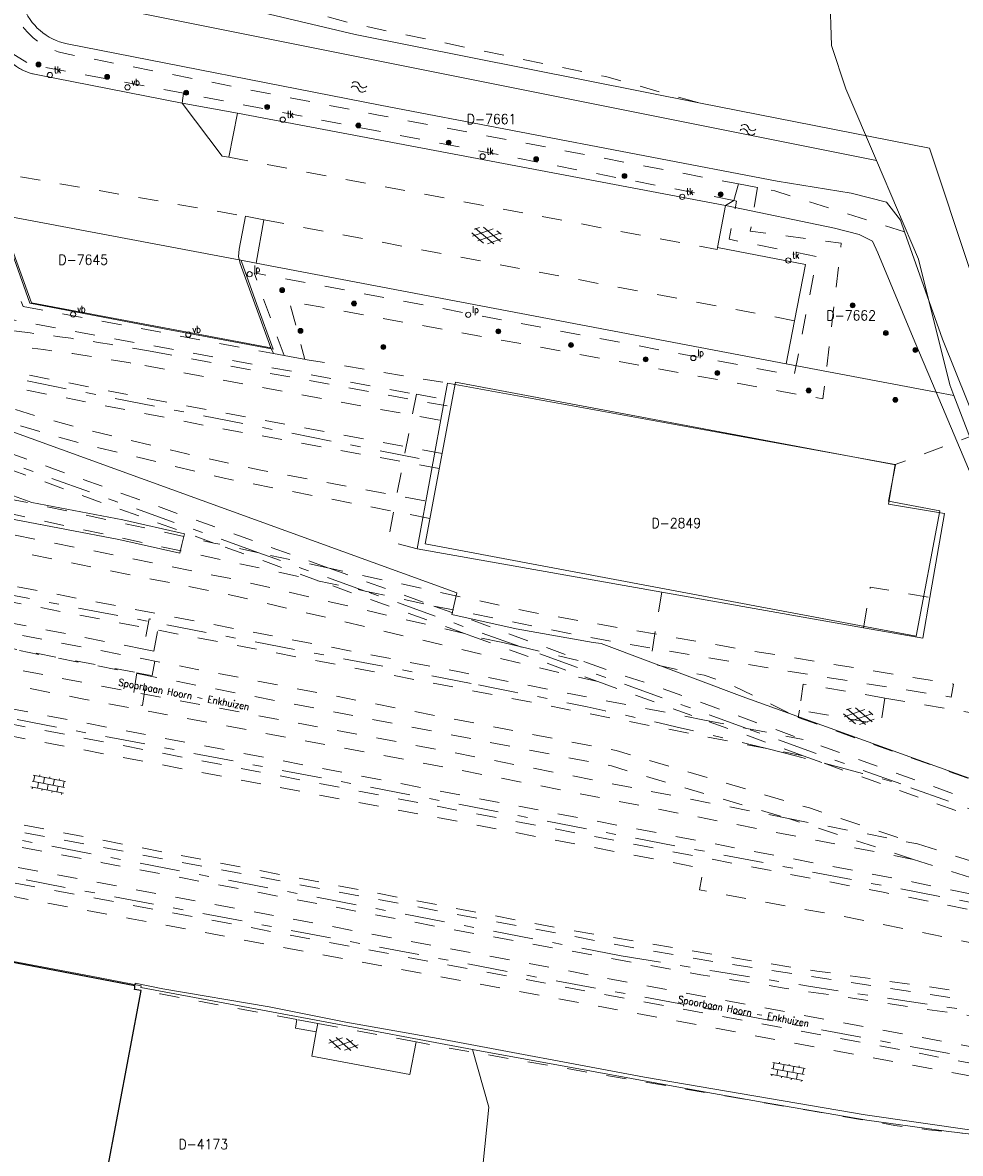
# Model space of a CAD drawing. Header units: metres. Extents: x 132072 to 132715, y 517419 to 517799.
# Tile 25 of 29: x 132571 to 132665, y 517512 to 517625. Entities that reach past the tile are written whole.
import ezdxf
from ezdxf.enums import TextEntityAlignment as Align
from ezdxf.lldxf.tags import DXFTag

# ---------------------------------------------------------------- set-up
doc = ezdxf.new("R2010")
doc.units = ezdxf.units.M
doc.header["$MEASUREMENT"] = 0
doc.linetypes.add('NLCS-HIDDEN', pattern=[4, 2, -2])
doc.linetypes.add('XX-HART', pattern=[13, 4, -2, 1, -2, 4])
for name, color, linetype, lineweight in [('GBKN AS SPOOR', 252, 'XX-HART', 13), ('GBKN BIJGEBOUW', 252, 'Continuous', 13), ('GBKN HOOFDGEBOUW', 250, 'Continuous', 25), ('GBKN KANT FUNCTIEVERSCHIL WEG', 252, 'NLCS-HIDDEN', 13), ('GBKN KANT GESLOTEN VERHARDING', 252, 'Continuous', 13), ('GBKN KANT GESLOTEN VERHARDING EIGEN TERREIN', 252, 'Continuous', 13), ('GBKN KANT VERHARDING OVERIG', 252, 'Continuous', 13), ('GBKN MUUR', 252, 'NLCS-HIDDEN', 13), ('GBKN SPOORRAIL', 252, 'NLCS-HIDDEN', 13), ('GBKN TALUDLIJN', 252, 'NLCS-HIDDEN', 13), ('GBKN TERREINAFSCHEIDING', 252, 'NLCS-HIDDEN', 13), ('GBKN VERHARDINGSSYMBOOL', 252, 'Continuous', 13), ('GBKN VLAKAFSLUITING', 252, 'NLCS-HIDDEN', 13), ('GBKN VLAKAFSLUITING BEHEER GROEN', 252, 'NLCS-HIDDEN', 13), ('GBKN VLAKAFSLUITING BEHEER WEGEN', 252, 'NLCS-HIDDEN', 13), ('GBKN WALBESCHERMING', 252, 'Continuous', 13), ('GBKN WATER', 252, 'Continuous', 13), ('GRENS MAAIVELD', 252, 'NLCS-HIDDEN', 13), ('KADASTER PERCEELNUMMER', 32, 'Continuous', 13), ('KADASTER PERCEELSGRENS', 32, 'KG-KADASTRAAL', 13), ('THEMA BOOM', 252, 'Continuous', 13), ('THEMA LICHTMAST', 252, 'Continuous', 13), ('THEMA OVERIGE TEKST', 252, 'Continuous', 13), ('THEMA RIOOL', 252, 'Continuous', 13), ('THEMA STRAATMEUBILAIR', 252, 'Continuous', 13)]:
    doc.layers.add(name, color=color, linetype=linetype, lineweight=lineweight)
doc.styles.add('Style-STANDARD', font='STANDARD.shx')
tags = doc.linetypes.add('KG-KADASTRAAL', pattern='A,5.5,-2,["K",Standard,S=1.8,R=0,X=0,Y=-0.9],-2,5.5,-2,[5,NLCS.SHX,S=0.75,R=0,X=0,Y=0],-2', length=19).pattern_tags.tags
tags[6] = DXFTag(74, 10)

# ---------------------------------------------------------------- blocks, each defined once
blk = doc.blocks.new('water')
at = {"layer": 'GBKN WATER', "extrusion": (0, 0, -1)}
for centre in [(-0.0037, 0.0003), (-0.0037, -0.0042)]:
    blk.add_arc(centre, 0.00425, 28.0725, 151.9275, dxfattribs=at)
at = {"layer": 'GBKN WATER'}
for centre in [(0.0112, 0.0043), (0.0112, -0.0002)]:
    blk.add_arc(centre, 0.00425, 208.0725, 331.9275, dxfattribs=at)
blk = doc.blocks.new('GV4')
at = {"layer": 'GBKN VERHARDINGSSYMBOOL'}
for p, q in [((0.0026, -0.009), (0.0408, 0.0128)), ((0.0037, 0.0052), (0.0132, 0.0107)), ((0.006, 0.0071), (0.0471, -0.0163)), ((0.0149, -0.0163), (0.056, 0.0071)), ((0.0212, 0.0128), (0.0594, -0.009)), ((0.0488, 0.0107), (0.0583, 0.0052)), ((0, -0.003), (0.027, -0.0185)), ((0.035, -0.0185), (0.062, -0.003))]:
    blk.add_line(p, q, dxfattribs=at)
blk = doc.blocks.new('OV4')
at = {"layer": 'GBKN VERHARDINGSSYMBOOL'}
for p, q in [((0, 0.012), (0.066, 0.012)), ((0, 0), (0.066, 0)), ((0.003, 0.012), (0.003, 0)), ((0.013, 0.015), (0.013, 0.012)), ((0.013, 0), (0.013, -0.012)), ((0.023, 0.012), (0.023, 0)), ((0.033, 0.015), (0.033, 0.012)), ((0.033, 0), (0.033, -0.012)), ((0.043, 0.012), (0.043, 0)), ((0.053, 0.015), (0.053, 0.012)), ((0.053, 0), (0.053, -0.012)), ((0.063, 0.012), (0.063, 0)), ((0, -0.012), (0.066, -0.012)), ((0.003, -0.012), (0.003, -0.015)), ((0.023, -0.012), (0.023, -0.015)), ((0.043, -0.012), (0.043, -0.015)), ((0.063, -0.012), (0.063, -0.015))]:
    blk.add_line(p, q, dxfattribs=at)
blk = doc.blocks.new('GV6')
at = {"layer": 'GBKN VERHARDINGSSYMBOOL'}
for p, q in [((0.001, -0.0034), (0.026, 0.012)), ((0.001, 0.0034), (0.0261, -0.0121)), ((0.0132, -0.0101), (0.0468, 0.0101)), ((0.0132, 0.0101), (0.0468, -0.0101)), ((0.034, 0.012), (0.059, -0.0034)), ((0.034, -0.012), (0.059, 0.0034))]:
    blk.add_line(p, q, dxfattribs=at)
blk = doc.blocks.new('tkolk')
at = {"layer": 'THEMA RIOOL'}
blk.add_circle((0, 0), 0.0262, dxfattribs=at)
at = {"layer": 'THEMA RIOOL', "style": 'Style-STANDARD', "width": 0.9}
blk.add_text('tk', height=0.0675, dxfattribs=at).set_placement((0.041, 0.019))
blk = doc.blocks.new('boom')
at = {"layer": 'THEMA BOOM'}
for radius in [0.0243, 0.0172, 0.0112, 0.00446]:
    blk.add_circle((0, 0), radius, dxfattribs=at)
blk = doc.blocks.new('lp')
at = {"layer": 'THEMA LICHTMAST'}
blk.add_circle((0, 0), 0.0262, dxfattribs=at)
at = {"layer": 'THEMA LICHTMAST', "style": 'Style-STANDARD', "width": 0.899999}
blk.add_text('lp', height=0.0675, dxfattribs=at).set_placement((0.041, 0.019))
blk = doc.blocks.new('vbord')
at = {"layer": 'THEMA STRAATMEUBILAIR'}
blk.add_circle((0, 0), 0.0262, dxfattribs=at)
at = {"layer": 'THEMA STRAATMEUBILAIR', "style": 'Style-STANDARD', "width": 0.9}
blk.add_text('vb', height=0.0675, dxfattribs=at).set_placement((0.041, 0.019))

msp = doc.modelspace()

# ---------------------------------------------------------------- linework, layer by layer
at = {"layer": 'GBKN AS SPOOR', "flags": 128}
for points in [[(132610.89, 517581.61), (132544.31, 517594.79)], [(132461.88, 517588.62), (132609.34, 517560.44), (132616.83, 517558.96)], [(132594.85, 517572.18), (132570.43, 517580.96)], [(132671.82, 517536.11), (132459.6, 517576.81)], [(132605.47, 517568.36), (132594.85, 517572.18)], [(132620.94, 517562.8), (132605.47, 517568.36)], [(132631.09, 517531.88), (132457.38, 517565.32)], [(132643.65, 517554.62), (132637.64, 517556.8), (132620.94, 517562.8)], [(132456.62, 517561.39), (132481.6, 517556.58), (132624.42, 517529.41), (132689.78, 517517.3), (132703.62, 517515.07), (132706.28, 517514.67)], [(132659.06, 517549.06), (132643.65, 517554.62)], [(132645.66, 517552.6), (132648.52, 517551.87), (132651.39, 517551.13)], [(132651.39, 517551.13), (132655.23, 517550.11), (132659.06, 517549.06)], [(132706.28, 517532.36), (132699.77, 517534.47), (132670.95, 517544.76), (132659.06, 517549.06)]]:
    msp.add_lwpolyline(points, dxfattribs=at)
at = {"layer": 'GBKN AS SPOOR', "extrusion": (0, 0, -1)}
msp.add_arc((-132516.57, 517036.32), 532.17, 100.8584, 104.0375, dxfattribs=at)
at = {"layer": 'GBKN AS SPOOR'}
msp.add_arc((132927.56, 519305.45), 1798.18, 260.50995, 262.93138, dxfattribs=at)
at = {"layer": 'GBKN BIJGEBOUW', "flags": 128}
for points in [[(132613.42, 517587.53), (132613.73, 517589.16)], [(132613.73, 517589.16), (132614.47, 517589.02)], [(132614.47, 517589.02), (132658.49, 517581.01)], [(132613.42, 517587.53), (132610.68, 517572.57)], [(132658.49, 517581.01), (132657.84, 517577.05), (132663.42, 517576.12)], [(132663.42, 517576.12), (132661.98, 517567.72)], [(132610.68, 517572.57), (132635.15, 517568.25)], [(132635.15, 517568.25), (132655.32, 517564.68)], [(132661.98, 517567.72), (132661.28, 517563.63)], [(132655.32, 517564.68), (132661.28, 517563.63)]]:
    msp.add_lwpolyline(points, dxfattribs=at)
at = {"layer": 'GBKN HOOFDGEBOUW', "flags": 128}
for points in [[(132582.43, 517528.88), (132556.29, 517533.86)], [(132578.39, 517503.61), (132583.08, 517528.4)], [(132583.08, 517528.4), (132582.41, 517528.52), (132582.43, 517528.65), (132582.43, 517528.88)]]:
    msp.add_lwpolyline(points, dxfattribs=at)
at = {"layer": 'GBKN KANT FUNCTIEVERSCHIL WEG', "flags": 128}
for points in [[(132640.72, 517602.71), (132640.69, 517602.51), (132591.85, 517611.74)], [(132648.44, 517595.4), (132595.33, 517605.49)]]:
    msp.add_lwpolyline(points, dxfattribs=at)
at = {"layer": 'GBKN KANT GESLOTEN VERHARDING', "flags": 128}
for points in [[(132572.55, 517620.02), (132587.18, 517617.16)], [(132587.18, 517617.16), (132591.16, 517611.87), (132591.85, 517611.74)], [(132591.85, 517611.74), (132592.72, 517616.16), (132641.53, 517606.93)], [(132596.03, 517592.68), (132572.1, 517597.19), (132567.48, 517609.85), (132567.04, 517610.48)], [(132641.53, 517606.93), (132640.72, 517602.71)], [(132596.03, 517592.68), (132592.97, 517601.12), (132592.82, 517601.83), (132592.86, 517602.54), (132593.52, 517605.85)], [(132593.52, 517605.85), (132595.33, 517605.49)], [(132648.44, 517595.4), (132647.61, 517591.09), (132594.58, 517601.17), (132595.33, 517605.49)], [(132640.72, 517602.71), (132649.53, 517601.02), (132648.44, 517595.4)]]:
    msp.add_lwpolyline(points, dxfattribs=at)
at = {"layer": 'GBKN KANT GESLOTEN VERHARDING'}
msp.add_arc((132573.6, 517625.35), 5.44, 199.7225, 258.8596, dxfattribs=at)
at = {"layer": 'GBKN KANT GESLOTEN VERHARDING EIGEN TERREIN', "flags": 128}
for points in [[(132600.58, 517524.26), (132598.52, 517524.65), (132598.65, 517525.5)], [(132600.58, 517524.26), (132600.74, 517525.1)], [(132610.58, 517523.26), (132609.94, 517519.99), (132600.13, 517521.84), (132600.58, 517524.26)]]:
    msp.add_lwpolyline(points, dxfattribs=at)
at = {"layer": 'GBKN KANT VERHARDING OVERIG', "flags": 128}
msp.add_lwpolyline([(132582.43, 517528.88), (132582.46, 517529.14), (132585.23, 517528.57), (132595.88, 517526.77), (132603.53, 517525.24), (132612.78, 517523.59), (132633.43, 517519.74), (132655.51, 517515.98), (132666.39, 517514.41), (132691.08, 517512.23), (132691.04, 517511.72)], dxfattribs=at)
at = {"layer": 'GBKN MUUR', "flags": 128}
for points in [[(132598.65, 517525.5), (132585.01, 517528.06), (132583.08, 517528.4)], [(132600.74, 517525.1), (132598.65, 517525.5)], [(132610.58, 517523.26), (132600.74, 517525.1)], [(132691.04, 517511.72), (132684.48, 517512.2), (132661.85, 517514.47), (132658.48, 517514.91), (132613.55, 517522.7), (132610.58, 517523.26)]]:
    msp.add_lwpolyline(points, dxfattribs=at)
at = {"layer": 'GBKN SPOORRAIL', "flags": 128}
for points in [[(132463.69, 517597.97), (132541.55, 517583.08), (132572.13, 517577.13), (132590.35, 517573.16)], [(132463.39, 517596.41), (132568.24, 517576.47), (132600.87, 517569.36)], [(132611.95, 517575.62), (132591.06, 517579.7), (132577.73, 517582.97), (132573.79, 517584.04), (132568.25, 517585.72), (132544.8, 517593.16), (132535.93, 517595.63), (132530.68, 517596.9)], [(132613.17, 517582.11), (132582.64, 517587.82), (132552.14, 517593.88), (132547.94, 517594.77)], [(132615.41, 517564.12), (132592.58, 517569.49), (132524.33, 517583.26), (132491.74, 517589.67), (132480.43, 517591.69), (132463.03, 517594.54)], [(132628.76, 517559.3), (132592.23, 517567.92), (132524.02, 517581.69), (132491.44, 517588.09), (132480.15, 517590.12), (132462.73, 517593)], [(132612.89, 517580.62), (132589.69, 517584.88), (132567.18, 517589.32), (132551.41, 517592.52)], [(132551.41, 517592.52), (132568.02, 517587.25), (132573.33, 517585.65), (132577.2, 517584.59), (132587.64, 517582.07), (132595.22, 517580.41), (132612.26, 517577.25)], [(132584.18, 517592.31), (132614.06, 517586.8)], [(132583.42, 517590.91), (132613.77, 517585.28)], [(132639.41, 517555.46), (132615.09, 517560.24), (132550, 517572.77), (132518.28, 517578.56), (132462.03, 517589.37)], [(132645.66, 517552.6), (132614.78, 517558.67), (132549.71, 517571.19), (132517.99, 517576.99), (132461.73, 517587.83)], [(132461.23, 517585.25), (132630.58, 517552.4), (132649.92, 517546.66), (132660.74, 517543.07)], [(132460.95, 517583.81), (132630.12, 517550.86), (132647.84, 517545.61)], [(132647.84, 517545.61), (132614.17, 517552.24), (132577.31, 517559.2), (132544.41, 517565.61), (132460.48, 517581.35)], [(132569.75, 517582.23), (132601.86, 517570.65)], [(132590.35, 517573.16), (132570.22, 517580.42)], [(132660.33, 517541.52), (132613.86, 517550.67), (132577.01, 517557.62), (132544.11, 517564.04), (132460.18, 517579.79)], [(132459.74, 517577.56), (132543.8, 517561.63), (132660.2, 517539.28), (132680.87, 517534.96)], [(132459.46, 517576.06), (132535.74, 517561.68), (132657.46, 517538.2), (132667.8, 517536.14), (132680.14, 517533.57), (132698.65, 517529.45)], [(132594.85, 517572.18), (132590.35, 517573.16)], [(132600.87, 517569.36), (132590.35, 517573.16)], [(132601.86, 517570.65), (132594.85, 517572.18)], [(132612.36, 517566.86), (132627.63, 517563.77), (132645.99, 517560.63), (132664.1, 517557.75), (132664.34, 517559.05), (132642.34, 517562.68), (132622.14, 517566.23), (132601.86, 517570.65)], [(132601.86, 517570.65), (132612.36, 517566.86)], [(132600.87, 517569.36), (132605.47, 517568.36)], [(132615.41, 517564.12), (132600.87, 517569.36)], [(132605.47, 517568.36), (132612.36, 517566.86)], [(132612.36, 517566.86), (132627.71, 517561.19)], [(132457.52, 517566.04), (132500, 517557.9), (132522.08, 517553.51), (132631.82, 517532.78), (132640.36, 517531.28), (132674.5, 517526.13), (132679.99, 517525.17)], [(132457.23, 517564.54), (132500, 517556.43), (132523.55, 517551.66), (132579.23, 517541.19), (132614.54, 517534.45), (132639.06, 517529.98), (132647.39, 517528.65), (132672.96, 517524.84), (132679.54, 517523.69)], [(132616.15, 517563.85), (132615.41, 517564.12)], [(132619.07, 517563.24), (132616.15, 517563.85)], [(132616.15, 517563.85), (132628.76, 517559.3)], [(132619.07, 517563.24), (132620.94, 517562.8)], [(132456.77, 517562.15), (132675.23, 517521.06), (132694.64, 517517.57), (132704.37, 517515.95), (132706.28, 517515.69)], [(132620.94, 517562.8), (132627.71, 517561.19)], [(132627.71, 517561.19), (132630.89, 517560.02), (132634.04, 517559.04), (132649.31, 517553.51)], [(132456.49, 517560.68), (132627.63, 517528.35), (132674.94, 517519.49), (132694.37, 517515.99), (132704.14, 517514.36), (132706.28, 517514.07)], [(132628.76, 517559.3), (132639.41, 517555.46)], [(132649.29, 517551.89), (132639.41, 517555.46)], [(132639.41, 517555.46), (132643.65, 517554.62)], [(132643.65, 517554.62), (132649.31, 517553.51)], [(132694.33, 517537.25), (132649.31, 517553.51)], [(132649.29, 517551.89), (132645.66, 517552.6)], [(132649.29, 517551.89), (132651.39, 517551.13)], [(132651.39, 517551.13), (132703.94, 517532.24)], [(132660.33, 517541.52), (132647.84, 517545.61)], [(132647.84, 517545.61), (132660.74, 517543.07)], [(132660.74, 517543.07), (132691.96, 517533.12), (132700.76, 517530.49)], [(132660.33, 517541.52), (132680.87, 517534.96)]]:
    msp.add_lwpolyline(points, dxfattribs=at)
at = {"layer": 'GBKN SPOORRAIL', "extrusion": (0, 0, -1)}
for centre, radius, start, end in [((-132546.83, 517389.78), 205.94, 94.3289, 100.451), ((-132543.67, 517371.56), 222.93, 94.2576, 100.2708)]:
    msp.add_arc(centre, radius, start, end, dxfattribs=at)
at = {"layer": 'GBKN TALUDLIJN', "flags": 128}
msp.add_lwpolyline([(132588.67, 517632.6), (132589.83, 517629.42), (132589.94, 517629.09), (132604.09, 517625.14), (132629.56, 517619.81), (132639.02, 517617.15)], dxfattribs=at)
at = {"layer": 'GBKN TERREINAFSCHEIDING', "flags": 128}
for points in [[(132571.26, 517596.82), (132571.06, 517597.32)], [(132571.26, 517596.82), (132596.3, 517592.12)], [(132596.3, 517592.12), (132597.36, 517591.92)], [(132597.36, 517591.92), (132599.45, 517591.53)], [(132599.45, 517591.53), (132613.73, 517589.16)]]:
    msp.add_lwpolyline(points, dxfattribs=at)
at = {"layer": 'GBKN VLAKAFSLUITING', "flags": 128}
msp.add_lwpolyline([(132667.01, 517584.2), (132658.49, 517581.01)], dxfattribs=at)
at = {"layer": 'GBKN VLAKAFSLUITING BEHEER GROEN', "flags": 128}
for points in [[(132536.36, 517722.65), (132536.67, 517720.72), (132545.62, 517695.68), (132558.3, 517660.5), (132570.31, 517626.58), (132570.6, 517625.85), (132570.89, 517625.33), (132571.36, 517624.63), (132571.72, 517624.21), (132572.27, 517623.68), (132572.84, 517623.24), (132573.45, 517622.86), (132574.09, 517622.54), (132574.77, 517622.3), (132575.46, 517622.12), (132606.8, 517615.97), (132642.82, 517609.08)], [(132587.31, 517618.16), (132571.98, 517621), (132570.07, 517622.2), (132566.58, 517631.83), (132563.54, 517640.24), (132536.82, 517714.77), (132534.23, 517721.95)], [(132587.31, 517618.16), (132587.18, 517617.16)], [(132642.35, 517607.43), (132587.31, 517618.16)], [(132644.72, 517608.72), (132644.01, 517604.35), (132653.1, 517603.14), (132651.28, 517587.57), (132597.9, 517597.34), (132599.45, 517591.53)], [(132642.82, 517609.08), (132642.35, 517607.43)], [(132644.72, 517608.72), (132642.82, 517609.08)], [(132659.45, 517604.28), (132646.46, 517608.38), (132644.72, 517608.72)], [(132597.36, 517591.92), (132594.37, 517600.19), (132648.4, 517589.92), (132650.7, 517601.82), (132641.89, 517603.54), (132642.63, 517607.37), (132642.35, 517607.43)], [(132641.53, 517606.93), (132642.35, 517607.43)], [(132596.03, 517592.68), (132596.3, 517592.12)]]:
    msp.add_lwpolyline(points, dxfattribs=at)
at = {"layer": 'GBKN VLAKAFSLUITING BEHEER WEGEN', "flags": 128}
msp.add_lwpolyline([(132567.04, 517610.48), (132593.52, 517605.85)], dxfattribs=at)
at = {"layer": 'GBKN WALBESCHERMING', "flags": 128}
for points in [[(132639.02, 517617.15), (132604.48, 517624.01), (132589.79, 517627.53), (132588.13, 517629.23), (132586.12, 517634.59), (132577.86, 517631.77)], [(132575.65, 517623.1), (132606.99, 517616.95), (132646.7, 517609.35), (132654.1, 517608.15), (132657.65, 517607.27), (132659.04, 517605.46), (132659.45, 517604.28)], [(132686.28, 517553.43), (132680.52, 517570.34), (132677.88, 517570.83), (132671.69, 517587.66), (132670.08, 517588.18), (132661.94, 517612.66), (132639.02, 517617.15)], [(132659.45, 517604.28), (132663.23, 517593.55), (132667.01, 517584.2)]]:
    msp.add_lwpolyline(points, dxfattribs=at)
at = {"layer": 'GBKN WALBESCHERMING'}
msp.add_arc((132576.79, 517628.86), 5.87, 199.4496, 258.8952, dxfattribs=at)
at = {"layer": 'GRENS MAAIVELD', "flags": 128}
for points in [[(132583.33, 517562.54), (132573.88, 517564.42), (132454.76, 517587.29), (132358.26, 517605.72), (132296.97, 517617.57), (132273.52, 517621.99), (132216.41, 517633.12), (132194.2, 517637.28), (132163.25, 517643.24), (132163.16, 517642.75)], [(132313.32, 517611.94), (132397.95, 517595.65), (132518.06, 517572.69), (132582.65, 517560.19)], [(132556.81, 517597.94), (132610.6, 517588.04)], [(132706.28, 517524.92), (132697.75, 517526.76), (132680.88, 517530.12), (132655.03, 517535.49), (132638.92, 517538.47), (132639.33, 517540.61), (132557.65, 517556.23), (132531.54, 517561.13), (132503.28, 517566.64), (132368.14, 517592.56), (132367.47, 517588.84)], [(132367.36, 517588.2), (132367.32, 517587.93), (132367.31, 517587.77), (132420.18, 517577.66), (132419.71, 517574.47), (132451.3, 517568.22), (132457.69, 517566.95), (132478.51, 517562.83), (132624.42, 517534.72), (132644.73, 517531.27), (132650.66, 517530.35), (132690.07, 517524.79), (132706.28, 517522.6)], [(132610.6, 517588.04), (132607.75, 517573.37), (132610.68, 517572.57)], [(132610.6, 517588.04), (132613.42, 517587.53)], [(132635.15, 517568.25), (132633.98, 517561.12), (132639.39, 517559.93), (132641.9, 517559.07), (132648.81, 517555.71)], [(132655.32, 517564.68), (132656.01, 517568.75), (132661.98, 517567.72)], [(132584.35, 517562.34), (132584.9, 517565.42), (132583.86, 517565.59), (132583.33, 517562.54)], [(132584.35, 517562.34), (132583.33, 517562.54)], [(132583.67, 517559.99), (132584.18, 517559.9), (132584.59, 517562.29), (132584.35, 517562.34)], [(132582.65, 517560.19), (132582.14, 517557.13), (132583.2, 517556.91), (132583.67, 517559.99)], [(132582.65, 517560.19), (132583.67, 517559.99)], [(132459.8, 517558.96), (132521.17, 517547.09), (132582.09, 517535.57), (132667.72, 517519.54), (132704.15, 517513.08), (132706.28, 517512.76)], [(132657.48, 517557.66), (132649.28, 517559.06), (132648.93, 517556.44)], [(132657.48, 517557.66), (132657.08, 517555.02), (132648.93, 517556.44)], [(132657.48, 517557.66), (132669.9, 517555.52), (132668.44, 517548.69)], [(132648.93, 517556.44), (132648.81, 517555.71)], [(132648.81, 517555.71), (132668.44, 517548.69)]]:
    msp.add_lwpolyline(points, dxfattribs=at)
at = {"layer": 'KADASTER PERCEELSGRENS', "flags": 128}
for points in [[(132641.53, 517606.93), (132592.72, 517616.16), (132587.18, 517617.16), (132572.55, 517620.02), (132571.95, 517620.17), (132571.36, 517620.4), (132570.81, 517620.68), (132570.3, 517621.03), (132569.82, 517621.44), (132569.4, 517621.9), (132569.03, 517622.4), (132568.73, 517622.94), (132568.48, 517623.52), (132560.42, 517646.1)], [(132568.51, 517644.49), (132574.27, 517627.91), (132656.62, 517611.41)], [(132648.15, 517636.95), (132648.37, 517636.34), (132651.95, 517628.15), (132652.13, 517622.93), (132653.56, 517618.58), (132656.62, 517611.41)], [(132706.28, 517535.58), (132682.2, 517543.78), (132643.2, 517557.81), (132629.08, 517563.1), (132628.29, 517563.2), (132620.6, 517564.58), (132614.16, 517566), (132614.66, 517568.19), (132552.24, 517590.77), (132552.15, 517588.67), (132551.45, 517586.83), (132535.25, 517592.55), (132520.29, 517595.77), (132510.1, 517597.83), (132498, 517601.39), (132497.57, 517600.1), (132490.95, 517602.32), (132491.32, 517603.41), (132472.14, 517609.14), (132468.48, 517610.43), (132466.3, 517611.1), (132468.59, 517622.82)], [(132656.62, 517611.41), (132660.84, 517601.54), (132663.96, 517588.97), (132664.37, 517587.91)], [(132647.61, 517591.09), (132648.44, 517595.4), (132649.53, 517601.02), (132640.72, 517602.71), (132641.53, 517606.93)], [(132652.42, 517604.67), (132641.53, 517606.93)], [(132593.04, 517601.46), (132593.09, 517601.33), (132594.64, 517597.01), (132596.29, 517592.56), (132585.37, 517594.6), (132571.93, 517597.15), (132568.76, 517606.02)], [(132568.76, 517606.02), (132593.04, 517601.46)], [(132465.01, 517604.48), (132469.69, 517603.56), (132494.27, 517598.58), (132493.78, 517596.41), (132496.04, 517595.69), (132519.43, 517591.22), (132541.58, 517586.54), (132551.14, 517584.27), (132569.82, 517579.34), (132569.55, 517578.16), (132572.12, 517577.23), (132581.24, 517575.49), (132587.39, 517574.09), (132587.14, 517573.02), (132586.95, 517572.15), (132580.84, 517573.53), (132559.85, 517577.53), (132529.12, 517583.59), (132504.37, 517588.56), (132489.48, 517591.95), (132463.55, 517597)], [(132652.42, 517604.67), (132654.9, 517604.01), (132656.24, 517603.36)], [(132656.76, 517602.2), (132656.24, 517603.36)], [(132656.76, 517602.2), (132660.47, 517593.27), (132662.6, 517588.24)], [(132593.04, 517601.46), (132594.58, 517601.17), (132647.61, 517591.09)], [(132647.61, 517591.09), (132662.6, 517588.24)], [(132662.96, 517576.39), (132660.6, 517563.86), (132611.48, 517573.09), (132614.52, 517589.26), (132658.52, 517580.99), (132657.84, 517577.35), (132662.96, 517576.39)], [(132662.6, 517588.24), (132670.08, 517570.56), (132672.99, 517563.36), (132675.79, 517555.21)], [(132662.6, 517588.24), (132664.37, 517587.91)], [(132664.37, 517587.91), (132669.05, 517575.79), (132677.36, 517558.1), (132682.06, 517548.06)], [(132533.84, 517538.17), (132577.89, 517529.86), (132583.06, 517528.88), (132583.03, 517528.71), (132600.59, 517525.43), (132616.2, 517522.52)], [(132615.85, 517497.08), (132617.86, 517516.75), (132616.2, 517522.52)], [(132616.2, 517522.52), (132628.48, 517520.27), (132639.4, 517518.27), (132645.21, 517517.22), (132655.66, 517515.45), (132663.59, 517514.34), (132672.91, 517513.2), (132681.09, 517512.35), (132691.01, 517511.62)]]:
    msp.add_lwpolyline(points, dxfattribs=at)

# ---------------------------------------------------------------- block references
at = {"layer": 'GBKN VERHARDINGSSYMBOOL', "xscale": 50, "yscale": 50, "zscale": 10}
for name, p, rotation in [('GV4', (132616.17, 517604.32), 349.5106101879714), ('GV4', (132653.36, 517556.24), 349.6900296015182), ('OV4', (132572.16, 517549.35), 348.9933358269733), ('GV6', (132601.84, 517523.33), 349.6336773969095), ('OV4', (132646.14, 517520.62), 349.1620895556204)]:
    msp.add_blockref(name, p, dxfattribs=dict(at, rotation=rotation))
at = {"layer": 'GBKN WATER', "xscale": 100, "yscale": 100, "zscale": 10}
for p, rotation in [((132604.12, 517618.93), 348.0493527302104), ((132643.04, 517614.65), 347.4090493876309)]:
    msp.add_blockref('water', p, dxfattribs=dict(at, rotation=rotation))
at = {"layer": 'THEMA BOOM', "xscale": 10, "yscale": 10}
for p in [(132572.8, 517621.03), (132579.67, 517619.79), (132587.57, 517618.2), (132595.68, 517616.78), (132604.8, 517614.92), (132613.84, 517613.21), (132622.58, 517611.55), (132631.42, 517609.87), (132641.05, 517608.04), (132597.17, 517598.46), (132604.37, 517597.12), (132654.24, 517596.94), (132599.01, 517594.38), (132618.8, 517594.34), (132657.57, 517594.16), (132607.3, 517592.77), (132626.07, 517592.96), (132660.51, 517592.47), (132633.54, 517591.53), (132640.71, 517590.17), (132649.85, 517588.42), (132658.52, 517587.48)]:
    msp.add_blockref('boom', p, dxfattribs=at)
at = {"layer": 'THEMA LICHTMAST', "xscale": 10, "yscale": 10}
for p in [(132593.92, 517600.05), (132615.79, 517595.99), (132638.31, 517591.67)]:
    msp.add_blockref('lp', p, dxfattribs=at)
at = {"layer": 'THEMA RIOOL', "xscale": 10, "yscale": 10}
for p in [(132573.94, 517619.97), (132597.23, 517615.51), (132617.23, 517611.84), (132637.2, 517607.79), (132647.81, 517601.42)]:
    msp.add_blockref('tkolk', p, dxfattribs=at)
at = {"layer": 'THEMA STRAATMEUBILAIR', "xscale": 10, "yscale": 10}
for p in [(132581.7, 517618.74), (132576.26, 517596.03), (132587.79, 517594.01)]:
    msp.add_blockref('vbord', p, dxfattribs=at)

# ---------------------------------------------------------------- texts
at = {"layer": 'KADASTER PERCEELNUMMER', "style": 'Style-STANDARD'}
for s, p in [('D-7661', (132618.12, 517615.57)), ('D-7645', (132577.27, 517601.5)), ('D-7662', (132654.1, 517595.93)), ('D-2849', (132636.6, 517575.16)), ('D-4173', (132589.28, 517513.03))]:
    msp.add_text(s, height=1, dxfattribs=at).set_placement(p, align=Align.MIDDLE_CENTER)
at = {"layer": 'THEMA OVERIGE TEKST', "style": 'Style-STANDARD'}
for rotation, p in [(349.2202, (132587.35, 517558.02)), (349.3833, (132643.34, 517526.32))]:
    msp.add_text('Spoorbaan Hoorn - Enkhuizen', height=0.7, rotation=rotation, dxfattribs=at).set_placement(p, align=Align.MIDDLE_CENTER)

doc.saveas('drawing.dxf')
